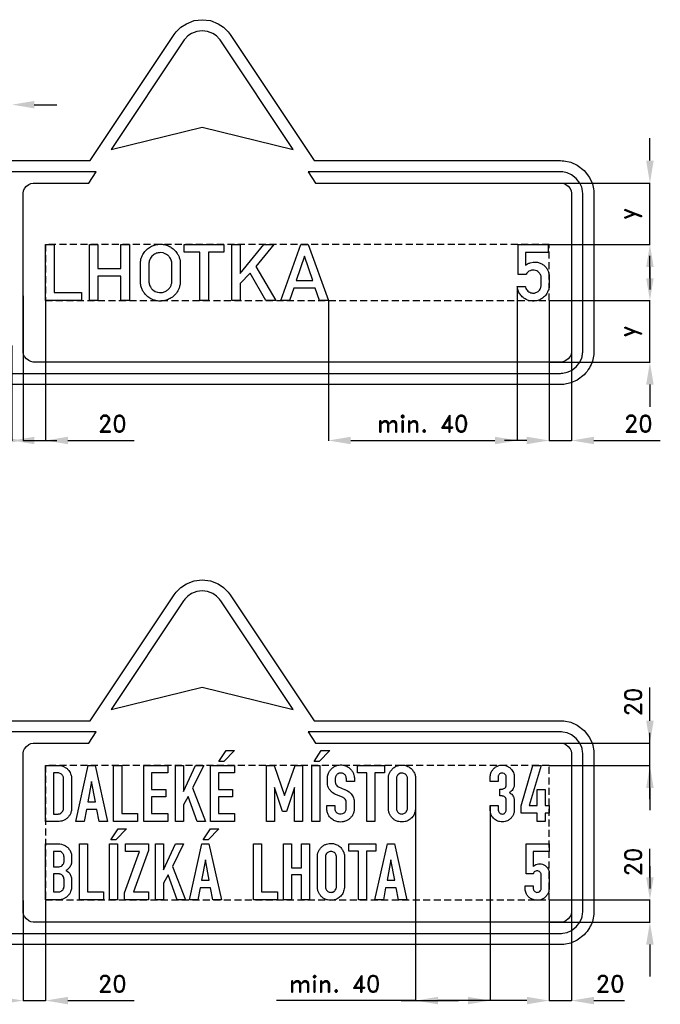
# Model space of a CAD drawing. Header units: millimetres. Extents: x 160 to 3480, y -161 to 860.
# Tile 3 of 12: x 472 to 1044, y -101 to 779. Entities that reach past the tile are written whole.
import ezdxf

# ---------------------------------------------------------------- set-up
doc = ezdxf.new("R2010")
doc.units = ezdxf.units.MM
doc.header["$LTSCALE"] = 5
doc.linetypes.add('ČÁRKOVANÁX2', pattern=[1.5, 1, -0.5])
doc.layers.add('Kóty', color=2, linetype='Continuous')
doc.layers.add('Značka', color=7, linetype='Continuous')
doc.styles.get("Standard").update_dxf_attribs({"font": 'romand.shx', "height": 15})
doc.dimstyles.get("Standard").update_dxf_attribs({"dimtxt": 15, "dimasz": 20, "dimexe": 0.18, "dimexo": 0.0625, "dimgap": 7.5, "dimtad": 1, "dimdec": 0, "dimzin": 0, "dimdsep": 46, "dimtxsty": 'Standard', "dimcen": 0.09, "dimadec": 0, "dimazin": 0, "dimtfac": 1, "dimtdec": 0, "dimtofl": 0, "dimtmove": 0, "dimatfit": 3, "dimfxl": 1, "dimtolj": 1, "dimtzin": 0, "dimarcsym": 0})

# ---------------------------------------------------------------- blocks, each defined once
blk = doc.blocks.new('*D0')
at = {"layer": 'Defpoints', "color": 0, "transparency": 16777216}
for p in [(474.58, 532.22), (494.58, 527.97), (494.58, 402.97)]:
    blk.add_point(p, dxfattribs=at)
at = {"layer": 'Kóty', "color": 0, "lineweight": -2, "transparency": 16777216}
for p, q in [((474.58, 532.15), (474.58, 402.79)), ((494.58, 527.91), (494.58, 402.79)), ((454.58, 402.97), (434.58, 402.97)), ((514.58, 402.97), (573.86, 402.97))]:
    blk.add_line(p, q, dxfattribs=at)
at = {"layer": 'Kóty', "color": 0, "transparency": 16777216}
for points in [[(454.58, 406.31), (454.58, 399.64), (474.58, 402.97)], [(514.58, 406.31), (514.58, 399.64), (494.58, 402.97)]]:
    blk.add_solid(points, dxfattribs=at)
at = {"layer": 'Kóty', "color": 0, "transparency": 16777216, "insert": (554.22, 417.97), "char_height": 15, "attachment_point": 5}
blk.add_mtext('\\A1;20', dxfattribs=at)
blk = doc.blocks.new('*D1')
at = {"layer": 'Defpoints', "color": 0, "transparency": 16777216}
for p in [(916.06, 540.44), (747.27, 527.97), (916.06, 402.97)]:
    blk.add_point(p, dxfattribs=at)
at = {"layer": 'Kóty', "color": 0, "lineweight": -2, "transparency": 16777216}
for p, q in [((916.06, 540.38), (916.06, 402.79)), ((747.27, 527.91), (747.27, 402.79)), ((767.27, 402.97), (896.06, 402.97))]:
    blk.add_line(p, q, dxfattribs=at)
at = {"layer": 'Kóty', "color": 0, "transparency": 16777216}
for points in [[(767.27, 406.31), (767.27, 399.64), (747.27, 402.97)], [(896.06, 406.31), (896.06, 399.64), (916.06, 402.97)]]:
    blk.add_solid(points, dxfattribs=at)
at = {"layer": 'Kóty', "color": 0, "transparency": 16777216, "insert": (831.67, 417.97), "char_height": 15, "attachment_point": 5}
blk.add_mtext('\\A1;min. 40', dxfattribs=at)
blk = doc.blocks.new('*D2')
at = {"layer": 'Defpoints', "color": 0, "transparency": 16777216}
for p in [(944.58, 527.97), (964.58, 524.69), (964.58, 402.97)]:
    blk.add_point(p, dxfattribs=at)
at = {"layer": 'Kóty', "color": 0, "lineweight": -2, "transparency": 16777216}
for p, q in [((944.58, 527.91), (944.58, 402.79)), ((964.58, 524.62), (964.58, 402.79)), ((924.58, 402.97), (904.58, 402.97)), ((984.58, 402.97), (1043.86, 402.97))]:
    blk.add_line(p, q, dxfattribs=at)
at = {"layer": 'Kóty', "color": 0, "transparency": 16777216}
for points in [[(924.58, 406.31), (924.58, 399.64), (944.58, 402.97)], [(984.58, 406.31), (984.58, 399.64), (964.58, 402.97)]]:
    blk.add_solid(points, dxfattribs=at)
at = {"layer": 'Kóty', "color": 0, "transparency": 16777216, "insert": (1024.22, 417.97), "char_height": 15, "attachment_point": 5}
blk.add_mtext('\\A1;20', dxfattribs=at)
blk = doc.blocks.new('*D3')
at = {"layer": 'Defpoints', "color": 0, "transparency": 16777216}
for p in [(944.58, 632.97), (1034.58, 632.97), (944.58, 577.97)]:
    blk.add_point(p, dxfattribs=at)
at = {"layer": 'Kóty', "color": 0, "lineweight": -2, "transparency": 16777216}
for p, q in [((1034.58, 652.97), (1034.58, 672.97)), ((944.64, 632.97), (1034.76, 632.97)), ((944.64, 577.97), (1034.76, 577.97)), ((1034.58, 557.97), (1034.58, 537.97))]:
    blk.add_line(p, q, dxfattribs=at)
at = {"layer": 'Kóty', "color": 0, "transparency": 16777216}
for points in [[(1031.24, 652.97), (1037.91, 652.97), (1034.58, 632.97)], [(1031.24, 557.97), (1037.91, 557.97), (1034.58, 577.97)]]:
    blk.add_solid(points, dxfattribs=at)
at = {"layer": 'Kóty', "color": 0, "transparency": 16777216, "insert": (1017.08, 605.47), "char_height": 15, "attachment_point": 5, "rotation": 90}
blk.add_mtext('\\A1;y', dxfattribs=at)
blk = doc.blocks.new('*D4')
at = {"layer": 'Defpoints', "color": 0, "transparency": 16777216}
for p in [(944.58, 527.91), (1034.58, 527.91), (944.58, 472.97)]:
    blk.add_point(p, dxfattribs=at)
at = {"layer": 'Kóty', "color": 0, "lineweight": -2, "transparency": 16777216}
for p, q in [((1034.58, 547.91), (1034.58, 567.91)), ((944.64, 527.91), (1034.76, 527.91)), ((944.64, 472.97), (1034.76, 472.97)), ((1034.58, 452.97), (1034.58, 432.97))]:
    blk.add_line(p, q, dxfattribs=at)
at = {"layer": 'Kóty', "color": 0, "transparency": 16777216}
for points in [[(1031.24, 547.91), (1037.91, 547.91), (1034.58, 527.91)], [(1031.24, 452.97), (1037.91, 452.97), (1034.58, 472.97)]]:
    blk.add_solid(points, dxfattribs=at)
at = {"layer": 'Kóty', "color": 0, "transparency": 16777216, "insert": (1017.08, 500.44), "char_height": 15, "attachment_point": 5, "rotation": 90}
blk.add_mtext('\\A1;y', dxfattribs=at)
blk = doc.blocks.new('*D8')
at = {"layer": 'Defpoints', "color": 0, "transparency": 16777216}
for p in [(436.46, 487.97), (464.58, 487.97), (464.58, 402.97)]:
    blk.add_point(p, dxfattribs=at)
at = {"layer": 'Kóty', "color": 0, "lineweight": -2, "transparency": 16777216}
for p, q in [((436.46, 487.91), (436.46, 402.79)), ((464.58, 487.91), (464.58, 402.79)), ((416.46, 402.97), (396.46, 402.97)), ((484.58, 402.97), (504.58, 402.97))]:
    blk.add_line(p, q, dxfattribs=at)
at = {"layer": 'Kóty', "color": 0, "transparency": 16777216}
for points in [[(416.46, 406.31), (416.46, 399.64), (436.46, 402.97)], [(484.58, 406.31), (484.58, 399.64), (464.58, 402.97)]]:
    blk.add_solid(points, dxfattribs=at)
at = {"layer": 'Kóty', "color": 0, "transparency": 16777216, "insert": (450.52, 417.97), "char_height": 15, "attachment_point": 5}
blk.add_mtext('\\A1;x', dxfattribs=at)

msp = doc.modelspace()

# ---------------------------------------------------------------- linework, layer by layer
at = {"layer": 'Kóty'}
for p, q in [((484.58, 702.97), (504.58, 702.97)), ((1034.58, 152.63), (1034.58, 182.27)), ((1034.58, 82.63), (1034.58, 141.92)), ((944.64, 132.63), (1034.76, 132.63)), ((944.64, 112.63), (1034.76, 112.63)), ((1034.58, 92.63), (1034.58, 72.63)), ((825.14, 80.55), (825.14, -97.55)), ((891.96, 76.89), (891.96, -97.55)), ((1034.58, 12.63), (1034.58, 38.2)), ((1034.58, 22.63), (1034.58, 2.63)), ((474.58, -7.84), (474.58, -97.55)), ((494.58, -7.84), (494.58, -97.55)), ((944.64, -7.37), (1034.76, -7.37)), ((944.64, -7.43), (944.64, -97.55)), ((964.58, -7.43), (964.58, -97.55)), ((944.64, -27.37), (1034.76, -27.37)), ((1034.58, -47.37), (1034.58, -75.82)), ((514.58, -97.37), (573.86, -97.37)), ((825.14, -97.37), (700.85, -97.37)), ((871.96, -97.37), (845.14, -97.37)), ((924.64, -97.37), (865.35, -97.37)), ((984.58, -97.37), (1011.92, -97.37))]:
    msp.add_line(p, q, dxfattribs=at)
for points in [[(1034.58, 577.97), (1034.58, 632.97)], [(1034.58, 472.97), (1034.58, 527.91)], [(474.58, 402.97), (494.58, 402.97)], [(944.58, 402.97), (964.58, 402.97)], [(1034.58, -27.37), (1034.58, -7.37)], [(474.58, -97.37), (494.58, -97.37)], [(812.45, -97.37), (863.43, -97.37)], [(944.64, -97.37), (964.58, -97.37)]]:
    msp.add_lwpolyline(points, dxfattribs=at)
for points in [[(484.58, 706.31), (484.58, 699.64), (464.58, 702.97)], [(1031.24, 152.63), (1037.91, 152.63), (1034.58, 132.63)], [(1031.24, 92.63), (1037.91, 92.63), (1034.58, 112.63)], [(1031.24, 12.63), (1037.91, 12.63), (1034.58, -7.37)], [(1031.24, -47.37), (1037.91, -47.37), (1034.58, -27.37)], [(454.58, -94.04), (454.58, -100.7), (474.58, -97.37)], [(514.58, -94.04), (514.58, -100.7), (494.58, -97.37)], [(845.14, -94.04), (845.14, -100.7), (825.14, -97.37)], [(871.96, -94.04), (871.96, -100.7), (891.96, -97.37)], [(924.64, -94.04), (924.64, -100.7), (944.64, -97.37)], [(984.58, -94.04), (984.58, -100.7), (964.58, -97.37)]]:
    msp.add_solid(points, dxfattribs=at)
at = {"layer": 'Značka', "color": 3}
for points in [[(314.58, 652.97), (534.58, 652.97), (609.62, 765.53), (610.48, 766.73), (611.37, 767.9), (615.49, 772.08), (620.42, 775.34), (627.27, 778.04), (634.58, 778.89), (641.88, 778.03), (648.73, 775.34), (653.69, 772.1), (657.79, 767.9), (658.68, 766.73), (659.54, 765.53)], [(715.89, 662.97), (651.22, 759.98), (650.65, 760.78), (650.05, 761.56), (647.3, 764.35), (644.02, 766.52), (639.45, 768.32), (634.58, 768.89), (629.71, 768.32), (625.14, 766.52), (621.84, 764.36), (619.11, 761.56), (618.51, 760.78), (617.94, 759.98), (553.26, 662.97), (634.58, 682.97), (715.89, 662.97)], [(735.89, 632.97), (954.58, 632.97), (955.1, 632.95), (955.62, 632.92), (957.67, 632.5), (959.58, 631.63), (961.66, 630.06), (963.24, 627.97), (964.12, 626.06), (964.52, 624.02), (964.56, 623.5), (964.58, 622.97), (964.58, 482.97), (964.56, 482.45), (964.52, 481.93), (964.1, 479.88), (963.24, 477.97), (961.66, 475.89), (959.58, 474.31), (957.67, 473.44), (955.62, 473.03), (955.1, 472.99), (954.58, 472.97), (484.58, 472.97), (484.06, 472.99), (483.53, 473.03), (481.49, 473.45), (479.58, 474.31), (477.5, 475.89), (475.92, 477.97), (475.04, 479.88), (474.63, 481.93), (474.6, 482.45), (474.58, 482.97), (474.58, 622.97), (474.6, 623.5), (474.63, 624.02), (475.05, 626.06), (475.92, 627.97), (477.49, 630.05), (479.58, 631.63), (481.49, 632.51), (483.53, 632.92), (484.06, 632.95), (484.58, 632.97), (533.26, 632.97), (539.93, 642.97), (314.58, 642.97)], [(494.58, 527.97), (494.58, 577.97), (502.18, 577.97), (502.18, 535.14), (526.7, 535.14), (526.7, 527.97), (494.58, 527.97)], [(533.78, 527.97), (533.78, 577.97), (541.35, 577.97), (541.35, 556.52), (561.91, 556.52), (561.91, 577.97), (569.53, 577.97), (569.53, 527.97), (561.91, 527.97), (561.91, 549.82), (541.35, 549.82), (541.35, 527.97), (533.78, 527.97)], [(632.48, 527.97), (632.48, 571.23), (618.58, 571.23), (618.58, 577.97), (653.96, 577.97), (653.96, 571.23), (640.06, 571.23), (640.06, 527.97), (632.48, 527.97)], [(661.05, 527.98), (661.05, 577.97), (668.59, 577.97), (668.59, 552.06), (689.62, 577.97), (698.55, 577.97), (682.45, 558.32), (700.33, 527.98), (691.4, 527.98), (677.51, 552.47), (668.59, 543.08), (668.59, 527.98), (661.05, 527.98)], [(704.7, 527.97), (722.82, 577.98), (729.14, 577.98), (747.27, 527.97), (739.24, 527.97), (735.51, 539.14), (716.38, 539.14), (712.7, 527.97), (704.7, 527.97)], [(733.31, 545.79), (725.97, 567.75), (718.66, 545.79), (733.31, 545.79)], [(314.58, 152.63), (534.58, 152.63), (609.62, 265.19), (610.48, 266.39), (611.37, 267.56), (615.49, 271.74), (620.42, 275), (627.27, 277.7), (634.58, 278.55), (641.88, 277.69), (648.73, 275), (653.69, 271.76), (657.79, 267.56), (658.68, 266.39), (659.54, 265.19)], [(715.89, 162.63), (651.22, 259.64), (650.65, 260.44), (650.05, 261.22), (647.3, 264.01), (644.02, 266.18), (639.45, 267.98), (634.58, 268.55), (629.71, 267.97), (625.14, 266.18), (621.84, 264.02), (619.11, 261.22), (618.51, 260.44), (617.94, 259.64), (553.26, 162.63), (634.58, 182.63), (715.89, 162.63)], [(735.89, 132.63), (954.58, 132.63), (955.1, 132.61), (955.62, 132.58), (957.67, 132.16), (959.58, 131.29), (961.66, 129.72), (963.24, 127.63), (964.12, 125.72), (964.52, 123.68), (964.56, 123.15), (964.58, 122.63), (964.58, -17.37), (964.56, -17.89), (964.52, -18.41), (964.1, -20.46), (963.24, -22.37), (961.66, -24.45), (959.58, -26.03), (957.67, -26.91), (955.62, -27.31), (955.1, -27.35), (954.58, -27.37), (484.58, -27.37), (484.06, -27.35), (483.53, -27.31), (481.49, -26.89), (479.58, -26.03), (477.5, -24.45), (475.92, -22.37), (475.04, -20.46), (474.63, -18.41), (474.6, -17.89), (474.58, -17.37), (474.58, 122.63), (474.6, 123.15), (474.63, 123.68), (475.05, 125.72), (475.92, 127.63), (477.49, 129.71), (479.58, 131.29), (481.49, 132.17), (483.53, 132.58), (484.06, 132.61), (484.58, 132.63), (533.26, 132.63), (539.93, 142.63), (314.58, 142.63)], [(655.96, 126.03), (663.55, 126.03), (654.03, 116.2), (649.57, 116.2), (655.96, 126.03)], [(740.98, 126.03), (748.57, 126.03), (739.05, 116.2), (734.59, 116.2), (740.98, 126.03)], [(521.54, 62.63), (532.63, 112.64), (538.89, 112.64), (550.07, 62.63), (542.46, 62.63), (540.39, 73.34), (531.08, 73.34), (529.07, 62.63), (521.54, 62.63)], [(555.48, 62.63), (555.48, 112.63), (562.63, 112.63), (562.63, 69.72), (576.92, 69.72), (576.92, 62.63), (555.48, 62.63)], [(582.33, 62.63), (582.33, 112.63), (603.73, 112.63), (603.73, 106.01), (589.43, 106.01), (589.43, 91.24), (601.96, 91.24), (601.96, 84.54), (589.43, 84.54), (589.43, 69.76), (603.73, 69.76), (603.73, 62.63), (582.33, 62.63)], [(610.81, 62.64), (610.81, 112.63), (617.95, 112.63), (617.95, 89.46), (628.72, 112.63), (635.92, 112.63), (625.99, 92.55), (637.61, 62.64), (629.99, 62.64), (621.97, 84.92), (617.95, 77.41), (617.95, 62.64), (610.81, 62.64)], [(641.99, 62.63), (641.99, 112.63), (663.39, 112.63), (663.39, 106.01), (649.09, 106.01), (649.09, 91.24), (661.61, 91.24), (661.61, 84.54), (649.09, 84.54), (649.09, 69.76), (663.39, 69.76), (663.39, 62.63), (641.99, 62.63)], [(691.96, 62.63), (691.96, 112.63), (698.76, 112.63), (708.06, 85.87), (717.49, 112.63), (724.16, 112.63), (724.14, 62.63), (716.95, 62.63), (716.99, 92.93), (709.84, 71.54), (706.29, 71.54), (699.15, 92.93), (699.13, 62.63), (691.96, 62.63)], [(732.49, 62.63), (732.49, 112.63), (739.63, 112.63), (739.63, 62.63), (732.49, 62.63)], [(781.74, 62.63), (781.74, 105.96), (773.23, 105.96), (773.23, 112.63), (797.38, 112.63), (797.39, 105.96), (788.89, 105.96), (788.89, 62.63), (781.74, 62.63)], [(933.87, 62.63), (933.87, 70.19), (919.6, 70.19), (919.6, 76.47), (929.94, 112.64), (937.4, 112.64), (926.76, 76.91), (933.87, 76.91), (933.87, 91.18), (941.04, 91.18), (941.04, 76.91), (944.58, 76.91), (944.58, 70.19), (941.04, 70.19), (941.04, 62.63), (933.87, 62.63)], [(532.35, 80.05), (539.19, 80.05), (535.75, 98.31), (532.35, 80.05)], [(559.48, 56.03), (567.07, 56.03), (557.55, 46.2), (553.09, 46.2), (559.48, 56.03)], [(641.98, 56.03), (649.57, 56.03), (640.05, 46.2), (635.59, 46.2), (641.98, 56.03)], [(524.95, -7.37), (524.95, 42.63), (532.09, 42.63), (532.09, -0.28), (546.38, -0.28), (546.38, -7.37), (524.95, -7.37)], [(551.8, -7.37), (551.8, 42.63), (558.93, 42.63), (558.93, -7.37), (551.8, -7.37)], [(565.18, -7.37), (565.18, -1.05), (578.54, 35.92), (565.99, 35.92), (565.99, 42.64), (586.65, 42.64), (586.65, 36.83), (573.19, -0.19), (586.65, -0.19), (586.65, -7.37), (565.18, -7.37)], [(592.9, -7.36), (592.9, 42.63), (600.04, 42.63), (600.04, 19.46), (610.81, 42.63), (618.01, 42.63), (608.08, 22.55), (619.7, -7.36), (612.08, -7.36), (604.06, 14.92), (600.04, 7.41), (600.04, -7.36), (592.9, -7.36)], [(623.24, -7.37), (634.33, 42.64), (640.59, 42.64), (651.78, -7.37), (644.17, -7.37), (642.1, 3.34), (632.79, 3.34), (630.78, -7.37), (623.24, -7.37)], [(680.35, -7.37), (680.35, 42.63), (687.49, 42.63), (687.49, -0.28), (701.78, -0.28), (701.78, -7.37), (680.35, -7.37)], [(707.2, -7.37), (707.2, 42.63), (714.32, 42.63), (714.32, 21.19), (723.27, 21.19), (723.27, 42.63), (730.37, 42.63), (730.37, -7.37), (723.27, -7.37), (723.27, 14.92), (714.32, 14.92), (714.32, -7.37), (707.2, -7.37)], [(774.13, -7.37), (774.13, 35.96), (765.62, 35.96), (765.62, 42.63), (789.77, 42.63), (789.78, 35.96), (781.28, 35.96), (781.28, -7.37), (774.13, -7.37)], [(788.94, -7.37), (800.03, 42.64), (806.29, 42.64), (817.47, -7.37), (809.87, -7.37), (807.8, 3.34), (798.49, 3.34), (796.47, -7.37), (788.94, -7.37)], [(634.06, 10.05), (640.9, 10.05), (637.46, 28.31), (634.06, 10.05)], [(799.76, 10.05), (806.59, 10.05), (803.16, 28.31), (799.76, 10.05)]]:
    msp.add_lwpolyline(points, dxfattribs=at)
for points in [[(659.54, 765.53), (734.58, 652.97), (954.58, 652.97), (956.15, 652.91), (957.71, 652.81), (963.85, 651.55), (969.58, 648.95), (975.82, 644.23), (980.56, 637.97), (983.19, 632.24, -0.061153), (984.41, 626.11), (984.52, 624.54), (984.58, 622.97), (984.58, 482.97), (984.52, 481.4), (984.41, 479.84, -0.05575), (983.16, 473.71, -0.056192), (980.56, 467.97, -0.069627), (975.83, 461.73), (969.58, 456.99), (963.85, 454.36), (957.71, 453.14), (956.15, 453.03), (954.58, 452.97), (314.58, 452.97)], [(314.58, 462.97), (954.58, 462.97), (955.63, 463.01), (956.67, 463.08), (960.76, 463.92), (964.58, 465.65), (968.74, 468.8), (971.9, 472.97), (973.65, 476.8, 0.061157), (974.47, 480.88), (974.54, 481.93), (974.58, 482.97), (974.58, 622.97), (974.54, 624.02), (974.47, 625.06, 0.055717), (973.63, 629.15), (971.9, 632.97), (968.75, 637.14), (964.58, 640.29), (960.76, 642.05), (956.67, 642.86), (955.63, 642.94), (954.58, 642.97), (729.23, 642.97), (735.89, 632.97)], [(579.32, 560.99), (579.34, 561.4), (579.37, 561.82, -0.030669), (579.65, 563.9, -0.031057), (580.19, 565.94, -0.066325), (582.11, 570.08, -0.068444), (585.06, 573.56, -0.061897), (588.31, 575.99, -0.059942), (592.04, 577.57, -0.05731), (595.9, 578.3, -0.057516), (599.82, 578.14, -0.056981), (603.57, 577.2, -0.057502), (607, 575.43, -0.055375), (609.91, 573.08, -0.053417), (612.25, 570.16, -0.043053), (613.63, 567.64, -0.048897), (614.53, 564.93), (614.82, 563.44), (615, 561.94), (615.02, 561.69), (615.04, 561.45), (615.04, 544.7), (615.01, 544.32), (614.97, 543.93, -0.035754), (614.43, 540.83, -0.047845), (613.38, 537.85, -0.078806), (610.71, 533.67, -0.073082), (606.91, 530.45, -0.060129), (603.28, 528.6, -0.059783), (599.33, 527.67, -0.071125), (594.42, 527.7, -0.074168), (589.71, 529.13, -0.065986), (586.01, 531.38, -0.061695), (583, 534.5, -0.047128), (581.26, 537.17, -0.053872), (580.09, 540.11, -0.030238), (579.66, 542.06, -0.017693), (579.41, 544.05), (579.36, 544.51), (579.32, 544.97), (579.32, 560.99)], [(923.27, 540.44), (923.35, 540.12), (923.45, 539.8, 0.061335), (924.27, 537.99, 0.076037), (925.54, 536.46, 0.081261), (927.16, 535.35, 0.074079), (929.07, 534.78, 0.102497), (932.06, 534.87, 0.116958), (934.7, 536.17, 0.072287), (935.93, 537.41, 0.058808), (936.8, 538.94, 0.043856), (937.24, 540.2, 0.050782), (937.43, 541.51), (937.45, 541.87, 0.003443), (937.45, 542.22), (937.45, 548.29), (937.39, 548.99), (937.29, 549.69, 0.068311), (936.77, 551.14, 0.054006), (935.9, 552.45, 0.069282), (934.36, 553.92, 0.080526), (932.48, 554.87, 0.097823), (929.98, 555.22, 0.091115), (927.48, 554.63, 0.085497), (925.49, 553.42, 0.103642), (924.11, 551.63), (924, 551.41), (923.89, 551.19), (916.87, 551.19), (916.87, 577.97), (943.66, 577.97), (943.66, 570.84), (923.56, 570.84), (923.56, 559.59), (924.39, 560.15), (925.24, 560.68, -0.051753), (927.59, 561.73), (930.13, 562.28, -0.065857), (933.34, 562.27, -0.065543), (936.44, 561.44, -0.06939), (939.43, 559.79, -0.071418), (941.83, 557.39, -0.059619), (943.35, 554.93, -0.05377), (944.28, 552.19), (944.49, 551.08, -0.033777), (944.58, 549.95), (944.58, 549.8), (944.58, 549.64), (944.58, 541.62, -0.00188), (944.57, 541.26), (944.56, 540.91, -0.045296), (944.24, 538.62, -0.043617), (943.51, 536.41, -0.080875), (941.18, 532.54, -0.084516), (937.74, 529.63, -0.069867), (934.48, 528.12, -0.066786), (930.94, 527.54, -0.084619), (926.23, 528.08, -0.08875), (921.99, 530.17, -0.074212), (919.14, 532.82, -0.070979), (917.17, 536.15, -0.035764), (916.52, 537.94, -0.037166), (916.14, 539.79), (916.1, 540.12), (916.06, 540.44), (923.27, 540.44)], [(586.94, 560.96), (586.94, 544.96), (586.96, 544.66), (586.98, 544.36, 0.037614), (587.26, 542.78, 0.041702), (587.77, 541.26, 0.062943), (588.94, 539.2, 0.060142), (590.58, 537.47), (592.51, 536.15), (594.68, 535.35), (596.47, 535.08), (598.29, 535.16, 0.073958), (601.37, 535.97, 0.085026), (604.02, 537.69, 0.07367), (605.79, 539.74, 0.063591), (606.95, 542.2), (607.3, 543.43, 0.042658), (607.46, 544.69), (607.47, 544.85), (607.47, 545.01), (607.47, 560.92, 0.002804), (607.47, 561.2), (607.47, 561.49, 0.062612), (607.19, 563.23, 0.048261), (606.52, 564.89, 0.076951), (604.67, 567.59, 0.083747), (602.09, 569.55, 0.069721), (599.7, 570.51), (597.12, 570.8, 0.088564), (593.56, 570.18, 0.098127), (590.5, 568.34, 0.062914), (588.97, 566.69, 0.051338), (587.85, 564.72), (587.27, 563.15, 0.050737), (586.97, 561.51), (586.95, 561.24), (586.94, 560.96)], [(659.54, 265.19), (734.58, 152.63), (954.58, 152.63), (956.15, 152.57), (957.71, 152.47), (963.85, 151.21), (969.58, 148.61), (975.82, 143.89), (980.56, 137.63), (983.19, 131.9, -0.061102), (984.41, 125.77), (984.52, 124.2), (984.58, 122.63), (984.58, -17.37), (984.52, -18.94), (984.41, -20.5, -0.055691), (983.15, -26.64, -0.056136), (980.56, -32.37, -0.069765), (975.83, -38.61), (969.58, -43.35), (963.85, -45.98), (957.71, -47.2), (956.15, -47.31), (954.58, -47.37), (314.58, -47.37)], [(314.58, -37.37), (954.58, -37.37), (955.62, -37.33), (956.67, -37.26), (960.76, -36.42), (964.58, -34.69), (968.74, -31.54), (971.9, -27.37), (973.65, -23.55, 0.061097), (974.47, -19.46), (974.54, -18.41), (974.58, -17.37), (974.58, 122.63), (974.54, 123.68), (974.47, 124.72, 0.055751), (973.63, 128.81), (971.9, 132.63), (968.75, 136.79), (964.58, 139.95), (960.76, 141.71), (956.67, 142.52), (955.62, 142.59), (954.58, 142.63), (729.23, 142.63), (735.89, 132.63)], [(494.58, 62.63), (494.58, 112.64), (506.65, 112.64), (506.96, 112.62), (507.28, 112.59), (509.05, 112.27), (510.76, 111.67), (512.86, 110.54, -0.055626), (514.66, 108.99, -0.053303), (516.05, 107.23, -0.051263), (517.05, 105.21, -0.03571), (517.52, 103.74, -0.037774), (517.76, 102.23), (517.77, 102.08), (517.79, 101.93), (517.79, 73.68), (517.77, 73.46), (517.76, 73.24, -0.036599), (517.53, 71.68, -0.037982), (517.07, 70.17, -0.062661), (515.86, 67.83, -0.058505), (514.11, 65.82, -0.062937), (511.82, 64.11, -0.069534), (509.18, 63.05), (508.05, 62.81), (506.9, 62.68), (506.52, 62.65), (506.15, 62.63), (494.58, 62.63)], [(501.74, 105.96), (501.74, 69.29), (505.87, 69.29), (506.02, 69.31), (506.17, 69.33), (507.3, 69.57), (508.34, 70.05), (509.29, 70.83), (510, 71.85), (510.4, 72.73, 0.060323), (510.6, 73.67), (510.62, 73.84), (510.63, 74), (510.63, 101.33), (510.63, 101.56), (510.62, 101.78, 0.076502), (510.37, 102.85, 0.061734), (509.83, 103.83, 0.075761), (508.84, 104.91), (507.57, 105.63), (506.92, 105.83), (506.24, 105.94), (506.07, 105.95), (505.91, 105.96), (501.74, 105.96)], [(753.04, 76.97), (753.04, 74.28), (753.04, 74.15), (753.05, 74.02, 0.067834), (753.36, 72.57, 0.080302), (754.08, 71.27, 0.070866), (754.92, 70.38), (755.98, 69.75), (757.31, 69.37), (758.71, 69.35), (760.1, 69.63), (761.34, 70.28, 0.082232), (762.35, 71.28, 0.072916), (763.01, 72.54), (763.15, 72.99), (763.25, 73.44), (763.28, 73.62), (763.31, 73.82), (763.31, 79.66), (763.31, 79.88), (763.3, 80.09, 0.057482), (763.14, 80.94), (762.81, 81.75), (762.35, 82.53), (761.77, 83.21), (761.32, 83.57), (760.82, 83.88), (760.62, 83.98), (760.41, 84.09), (753.89, 86.72), (753.73, 86.78), (753.57, 86.84), (752.41, 87.41), (751.32, 88.13, -0.047631), (749.54, 89.71, -0.053414), (748.1, 91.61, -0.061649), (746.94, 94.04, -0.062517), (746.42, 96.67), (746.4, 96.89), (746.38, 97.11), (746.38, 101.38), (746.38, 101.73, -0.008006), (746.4, 102.08, -0.052108), (746.7, 103.95, -0.04185), (747.34, 105.75, -0.059298), (748.81, 108.3, -0.064893), (750.85, 110.41, -0.070497), (753.52, 112.08, -0.068983), (756.55, 112.96, -0.059183), (759.21, 113.11, -0.059497), (761.83, 112.63, -0.07369), (764.91, 111.22, -0.072348), (767.47, 108.99, -0.058724), (769.06, 106.78, -0.059714), (770.07, 104.28), (770.33, 103.2, -0.025642), (770.48, 102.1), (770.5, 101.85), (770.52, 101.61), (770.52, 98.36), (763.38, 98.36), (763.38, 101.07), (763.36, 101.21), (763.34, 101.35, 0.026954), (763.2, 102.21, 0.049676), (762.93, 103.04, 0.084127), (762.21, 104.18, 0.070693), (761.17, 105.06), (759.99, 105.65), (758.71, 105.89, 0.096876), (756.89, 105.66, 0.097698), (755.26, 104.76, 0.080332), (754.27, 103.71, 0.088315), (753.69, 102.41), (753.59, 101.92), (753.52, 101.42), (753.5, 101.27), (753.49, 101.12), (753.49, 97.9), (753.5, 97.77), (753.51, 97.64, 0.043548), (753.69, 96.67, 0.048696), (754.04, 95.75), (754.51, 94.95), (755.13, 94.26), (755.52, 93.93), (755.95, 93.64), (756.11, 93.56), (756.27, 93.48), (761.69, 91.3), (761.86, 91.22), (762.03, 91.14), (763.2, 90.64), (764.35, 90.1), (765.77, 89.19), (767.03, 88.05, -0.042569), (768.36, 86.46, -0.047703), (769.38, 84.66, -0.047366), (770.08, 82.68, -0.041053), (770.43, 80.61), (770.45, 80.44), (770.46, 80.27), (770.46, 73.93), (770.45, 73.79), (770.44, 73.66, -0.015236), (770.26, 72.25, -0.028882), (769.96, 70.87, -0.069948), (768.82, 68.14, -0.066433), (766.98, 65.79, -0.06008), (764.88, 64.07, -0.058482), (762.45, 62.89, -0.060299), (759.67, 62.23, -0.058881), (756.8, 62.23, -0.077492), (753.12, 63.17, -0.082899), (749.93, 65.22, -0.070875), (747.84, 67.55, -0.072715), (746.51, 70.35, -0.03493), (746.11, 71.89, -0.026633), (745.9, 73.47), (745.89, 73.64), (745.88, 73.8), (745.88, 76.97), (753.04, 76.97)], [(800.93, 101.43), (800.95, 101.64), (800.96, 101.84, -0.051728), (801.46, 104.48, -0.060094), (802.54, 106.95, -0.07161), (804.39, 109.45, -0.067948), (806.86, 111.35, -0.054457), (809.12, 112.41, -0.054106), (811.55, 112.97, -0.065528), (814.6, 112.98, -0.068222), (817.55, 112.2, -0.076818), (820.52, 110.47, -0.070468), (822.89, 107.94, -0.068136), (824.46, 105.12, -0.084717), (825.11, 102.02), (825.13, 101.82), (825.14, 101.61), (825.14, 73.85), (825.12, 73.62), (825.09, 73.4, -0.037777), (824.72, 71.27, -0.046602), (823.98, 69.22, -0.08654), (821.82, 65.94, -0.087947), (818.67, 63.59, -0.067448), (815.95, 62.52, -0.062768), (813.05, 62.18, -0.062157), (810.11, 62.51, -0.066141), (807.35, 63.56, -0.060285), (805.15, 65.05, -0.055594), (803.33, 67.02, -0.060045), (801.88, 69.47, -0.070805), (801.1, 72.18), (801.02, 72.86), (800.96, 73.54), (800.95, 73.72), (800.93, 73.91), (800.93, 101.43)], [(808.09, 101.04), (808.09, 74.29), (808.1, 74.11), (808.12, 73.94, 0.058223), (808.43, 72.55, 0.076935), (809.09, 71.29, 0.089859), (810.18, 70.19, 0.086065), (811.58, 69.52, 0.085511), (813.13, 69.3, 0.083535), (814.66, 69.61), (815.9, 70.25, 0.073676), (816.9, 71.23), (817.46, 72.11, 0.052829), (817.82, 73.09), (817.92, 73.53), (817.97, 73.97), (817.98, 74.14), (817.98, 74.3), (817.98, 101.12), (817.97, 101.3), (817.95, 101.49, 0.05657), (817.69, 102.63, 0.065546), (817.17, 103.68, 0.089065), (816.12, 104.84, 0.083854), (814.73, 105.59, 0.086244), (813.12, 105.9, 0.086383), (811.51, 105.65), (810.2, 105.02, 0.08176), (809.16, 104.03), (808.63, 103.19, 0.047255), (808.28, 102.25), (808.17, 101.8), (808.11, 101.35), (808.1, 101.2), (808.09, 101.04)], [(891.96, 76.95), (899.1, 76.95), (899.1, 73.01), (899.11, 72.82), (899.14, 72.62, 0.080743), (899.51, 71.32, 0.101252), (900.32, 70.24, 0.107909), (901.46, 69.51, 0.103923), (902.82, 69.3, 0.095598), (904.05, 69.56, 0.096816), (905.08, 70.25), (905.59, 70.85), (905.95, 71.55), (906.11, 72.03), (906.2, 72.53), (906.22, 72.63), (906.23, 72.72), (906.23, 82.05), (906.23, 82.19), (906.22, 82.33, 0.083175), (906, 83.17, 0.064237), (905.54, 83.93), (905.06, 84.46), (904.48, 84.87), (903.74, 85.17), (902.96, 85.35), (902.74, 85.38), (902.52, 85.42), (900.43, 85.42), (900.43, 91.62), (902.58, 91.62), (902.78, 91.61), (902.97, 91.61), (903.58, 91.72), (904.16, 91.95), (904.86, 92.38), (905.43, 92.96), (905.71, 93.4), (905.94, 93.88), (906.1, 94.3), (906.2, 94.74), (906.21, 94.85), (906.22, 94.97), (906.22, 102.26), (906.22, 102.46), (906.21, 102.65, 0.067297), (906.03, 103.5, 0.061949), (905.64, 104.27), (905.05, 105), (904.28, 105.53), (903.26, 105.88), (902.18, 105.89, 0.101224), (900.89, 105.45, 0.090884), (899.83, 104.54, 0.072162), (899.3, 103.74, 0.106445), (899.09, 102.84, 0.013303), (899.09, 102.7), (899.09, 102.57), (899.09, 98.34), (891.96, 98.34), (891.96, 102.72), (891.96, 102.89, -0.004688), (891.96, 103.05, -0.057638), (892.24, 104.88, -0.046052), (892.89, 106.62, -0.056902), (894.16, 108.78, -0.060264), (895.9, 110.58, -0.070626), (898.32, 112.13, -0.07339), (901.08, 112.94, -0.075915), (904.05, 112.98, -0.074331), (906.9, 112.15, -0.064178), (909.14, 110.83, -0.060456), (910.98, 109, -0.050671), (912.17, 107.23, -0.056443), (912.96, 105.27), (913.17, 104.38), (913.3, 103.48), (913.33, 103.2), (913.35, 102.91), (913.35, 95.24), (913.34, 94.99), (913.31, 94.74, -0.049603), (913.02, 93.32, -0.046687), (912.45, 91.97, -0.060289), (911.39, 90.37, -0.065386), (909.98, 89.1), (909.54, 88.8), (909.09, 88.51), (909.85, 88.01), (910.57, 87.46, -0.054704), (911.76, 86.23, -0.059785), (912.65, 84.75, -0.044664), (913.08, 83.58, -0.041903), (913.31, 82.35), (913.33, 82.13), (913.35, 81.91), (913.35, 72.45), (913.35, 72.19, -0.006804), (913.34, 71.93, -0.079467), (912.83, 69.37, -0.066606), (911.59, 67.03, -0.068492), (909.7, 64.86, -0.069586), (907.32, 63.3, -0.056349), (905.19, 62.5, -0.056424), (902.92, 62.2, -0.067319), (900.17, 62.46, -0.068339), (897.59, 63.44, -0.057386), (895.71, 64.7, -0.055541), (894.15, 66.35, -0.063114), (892.83, 68.53, -0.072887), (892.15, 70.96), (892.06, 71.66), (891.99, 72.36), (891.97, 72.49), (891.96, 72.62), (891.96, 76.95)], [(494.58, -7.37), (494.58, 42.63), (506.81, 42.63), (507.03, 42.61), (507.26, 42.58), (508.87, 42.3), (510.43, 41.83, -0.074832), (513.23, 40.32, -0.070458), (515.52, 38.04, -0.078694), (517.27, 35.04, -0.101496), (517.86, 31.7), (517.87, 31.58), (517.86, 31.46), (517.86, 26.51), (517.85, 26.39), (517.83, 26.27), (517.67, 25.22, -0.029437), (517.41, 24.19, -0.05565), (516.73, 22.61, -0.051281), (515.74, 21.2), (514.88, 20.3), (513.89, 19.54), (513.37, 19.22), (512.84, 18.91), (513.37, 18.6), (513.89, 18.27), (515.13, 17.27), (516.19, 16.05, -0.05227), (517.04, 14.64, -0.055152), (517.56, 13.08), (517.7, 12.37), (517.79, 11.66), (517.8, 11.49), (517.82, 11.33), (517.82, 3.81), (517.81, 3.62), (517.79, 3.44, -0.035037), (517.53, 1.67, -0.042048), (517.01, -0.03, -0.058971), (515.89, -2.17, -0.054177), (514.32, -4.02, -0.057025), (512.28, -5.64, -0.059238), (509.92, -6.75), (508.52, -7.14), (507.08, -7.34), (506.76, -7.35), (506.43, -7.37), (494.58, -7.37)], [(501.74, 35.88), (501.74, 22.04), (506.35, 22.04), (506.53, 22.06), (506.7, 22.08), (507.79, 22.29), (508.79, 22.74), (509.56, 23.34), (510.19, 24.1), (510.57, 24.72), (510.85, 25.37), (511.01, 25.91), (511.11, 26.46), (511.12, 26.59), (511.14, 26.71), (511.14, 31.18), (511.12, 31.32), (511.1, 31.46, 0.04194), (510.89, 32.5, 0.058678), (510.47, 33.48, 0.072887), (509.75, 34.46), (508.78, 35.22), (507.88, 35.66), (506.93, 35.86), (506.68, 35.87), (506.44, 35.88), (501.74, 35.88)], [(737.46, 31.43), (737.47, 31.64), (737.49, 31.84, -0.051739), (737.99, 34.48, -0.060105), (739.06, 36.95, -0.071601), (740.92, 39.45, -0.067954), (743.39, 41.35, -0.054447), (745.64, 42.41, -0.054114), (748.07, 42.97, -0.065528), (751.13, 42.98, -0.068217), (754.07, 42.2, -0.076805), (757.04, 40.47, -0.070461), (759.42, 37.94, -0.068128), (760.99, 35.12, -0.084717), (761.64, 32.02), (761.65, 31.82), (761.66, 31.61), (761.66, 3.85), (761.64, 3.62), (761.62, 3.4, -0.037777), (761.24, 1.27, -0.046602), (760.51, -0.78, -0.086546), (758.35, -4.06, -0.087943), (755.2, -6.41, -0.067444), (752.48, -7.48, -0.062765), (749.58, -7.82, -0.062159), (746.63, -7.49, -0.066137), (743.88, -6.44, -0.060292), (741.68, -4.95, -0.055602), (739.86, -2.98, -0.060045), (738.4, -0.53, -0.070805), (737.63, 2.18), (737.54, 2.86), (737.48, 3.54), (737.47, 3.72), (737.46, 3.91), (737.46, 31.43)], [(744.61, 31.04), (744.61, 4.29), (744.63, 4.11), (744.65, 3.94, 0.058243), (744.95, 2.55, 0.076955), (745.61, 1.29, 0.08983), (746.7, 0.19, 0.086048), (748.11, -0.48, 0.085507), (749.66, -0.7, 0.083533), (751.19, -0.39), (752.43, 0.25, 0.073706), (753.43, 1.23), (753.99, 2.11, 0.052802), (754.35, 3.09), (754.45, 3.53), (754.49, 3.97), (754.5, 4.14), (754.51, 4.3), (754.51, 31.12), (754.49, 31.3), (754.47, 31.49, 0.056595), (754.22, 32.63, 0.065499), (753.7, 33.68, 0.08902), (752.65, 34.84, 0.083854), (751.26, 35.59, 0.086249), (749.65, 35.9, 0.086384), (748.04, 35.65), (746.73, 35.02, 0.08176), (745.69, 34.03), (745.16, 33.19, 0.047312), (744.81, 32.25), (744.7, 31.8), (744.64, 31.35), (744.62, 31.2), (744.61, 31.04)], [(930.28, 5.19), (930.28, 2.66), (930.29, 2.54), (930.31, 2.41, 0.060952), (930.6, 1.43, 0.077537), (931.14, 0.55, 0.110102), (932.23, -0.32, 0.106069), (933.6, -0.68, 0.10485), (935.01, -0.51, 0.113285), (936.19, 0.21), (936.72, 0.82), (937.12, 1.54), (937.31, 1.99, 0.063028), (937.41, 2.46), (937.41, 2.58), (937.42, 2.7), (937.42, 15.01), (937.41, 15.18), (937.4, 15.35, 0.078294), (937.16, 16.31, 0.077085), (936.64, 17.17, 0.080206), (935.86, 17.89), (934.91, 18.34, 0.084282), (933.73, 18.52, 0.089074), (932.55, 18.29, 0.105036), (931.3, 17.54, 0.127212), (930.53, 16.36), (930.44, 16.09), (930.36, 15.82), (923.96, 15.82), (923.96, 42.63), (944.58, 42.63), (944.58, 35.9), (930.29, 35.9), (930.29, 22.51), (931.01, 23.07), (931.77, 23.59, -0.068928), (933.8, 24.48, -0.071297), (936.03, 24.78, -0.081448), (938.57, 24.43, -0.080088), (940.86, 23.3, -0.065127), (942.44, 21.92, -0.059262), (943.64, 20.2, -0.048995), (944.27, 18.76, -0.065945), (944.56, 17.25), (944.57, 17.02), (944.58, 16.79), (944.58, 2.51), (944.56, 2.32), (944.54, 2.12, -0.038889), (944.2, 0.21, -0.04771), (943.53, -1.61, -0.079235), (941.82, -4.23, -0.076924), (939.39, -6.21, -0.064702), (937.05, -7.31, -0.063793), (934.52, -7.77, -0.082417), (931.07, -7.47, -0.086165), (927.92, -6.06, -0.076472), (925.64, -4.1, -0.071401), (924.02, -1.55, -0.049894), (923.34, 0.29, -0.060196), (923.08, 2.21), (923.08, 2.4), (923.08, 2.6), (923.08, 5.19), (930.28, 5.19)], [(501.74, 15.77), (501.74, -0.28), (506.27, -0.28), (506.41, -0.27), (506.56, -0.27), (507.53, -0.11), (508.45, 0.26), (509.29, 0.82), (509.99, 1.57), (510.49, 2.29), (510.85, 3.08), (511, 3.56), (511.1, 4.06), (511.12, 4.22), (511.13, 4.38), (511.13, 10.87), (511.12, 11.14), (511.1, 11.4, 0.049329), (510.94, 12.27), (510.6, 13.1), (509.99, 14.07), (509.16, 14.84), (508.56, 15.21), (507.91, 15.5), (507.45, 15.65), (506.98, 15.75), (506.74, 15.76), (506.51, 15.77), (501.74, 15.77)]]:
    msp.add_lwpolyline(points, format="xyb", dxfattribs=at)
at = {"layer": 'Značka', "color": 6, "linetype": 'ČÁRKOVANÁX2', "ltscale": 1.25}
for points in [[(494.58, 527.97), (944.58, 527.97), (944.58, 577.97), (494.58, 577.97), (494.58, 527.97)], [(494.58, -7.37), (944.58, -7.37), (944.58, 112.63), (494.58, 112.63), (494.58, -7.37)]]:
    msp.add_lwpolyline(points, dxfattribs=at)

# ---------------------------------------------------------------- texts
at = {"layer": 'Kóty', "char_height": 15, "attachment_point": 5, "rotation": 90}
for insert in [(1019.58, 169.36), (1019.58, 26.35)]:
    msp.add_mtext('\\A1;20', dxfattribs=dict(at, insert=insert))
at = {"layer": 'Kóty', "char_height": 15, "attachment_point": 5}
for s, insert in [('\\A1;20', (554.22, -82.37)), ('\\A1;min. 40', (752.99, -82.37)), ('\\A1;20', (999.03, -82.37))]:
    msp.add_mtext(s, dxfattribs=dict(at, insert=insert))

# ---------------------------------------------------------------- dimensions: what is measured, and where the dimension line sits
at = {"layer": 'Kóty'}
for base, p1, p2, picture, middle in [((1034.58, 632.97), (944.58, 577.97), (944.58, 632.97), '*D3', (1017.08, 605.47)), ((1034.58, 527.91), (944.58, 472.97), (944.58, 527.91), '*D4', (1017.08, 500.44))]:
    dim = msp.add_linear_dim(base=base, p1=p1, p2=p2, angle=90, text='y', dimstyle='Standard', dxfattribs=at)
    dim.commit()
    dim.dimension.update_dxf_attribs({"geometry": picture, "text_midpoint": middle})
for base, p1, p2, text, picture, middle in [((916.06, 402.97), (747.27, 527.97), (916.06, 540.44), 'min. 40', '*D1', (831.67, 417.97)), ((464.58, 402.97), (436.46, 487.97), (464.58, 487.97), 'x', '*D8', (450.52, 417.97))]:
    dim = msp.add_linear_dim(base=base, p1=p1, p2=p2, text=text, dimstyle='Standard', dxfattribs=at)
    dim.commit()
    dim.dimension.update_dxf_attribs({"geometry": picture, "text_midpoint": middle})
for base, p1, p2, picture, middle in [((494.58, 402.97), (474.58, 532.22), (494.58, 527.97), '*D0', (554.22, 417.97)), ((964.58, 402.97), (944.58, 527.97), (964.58, 524.69), '*D2', (1024.22, 417.97))]:
    dim = msp.add_linear_dim(base=base, p1=p1, p2=p2, dimstyle='Standard', dxfattribs=at)
    dim.commit()
    dim.dimension.update_dxf_attribs({"geometry": picture, "text_midpoint": middle})

doc.saveas('drawing.dxf')
